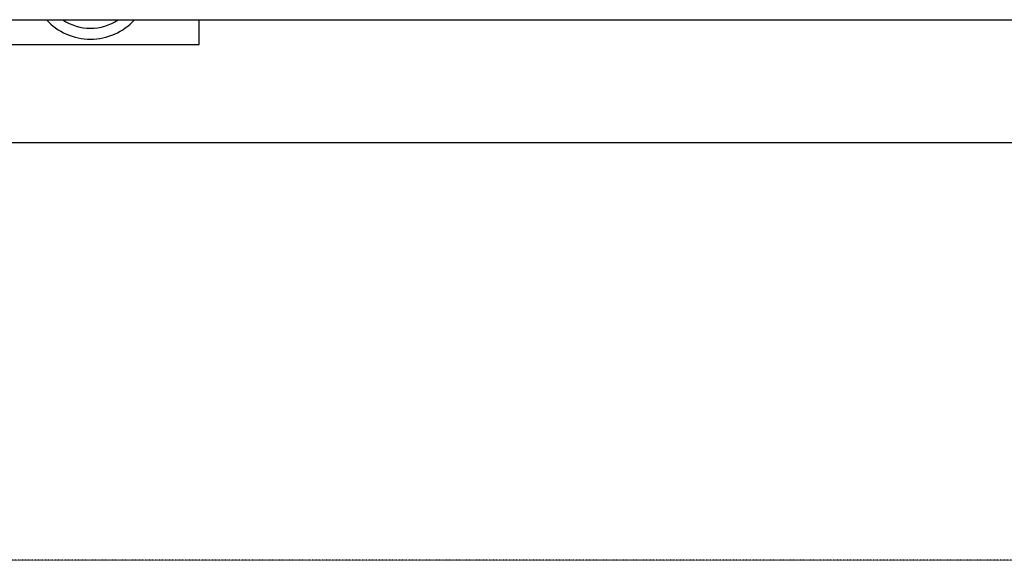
# Model space of a CAD drawing. Extents: x -90708 to 277869, y -117 to 207445.
# Tile 155 of 256: x -78769 to -78316, y 131148 to 131396. Entities that reach past the tile are written whole.
import ezdxf

# ---------------------------------------------------------------- set-up
doc = ezdxf.new("R2010")
doc.units = 0
doc.header["$MEASUREMENT"] = 0
doc.linetypes.add('DASHDOT', pattern=[1, 0.5, -0.25, 0, -0.25])
for name, color, linetype in [('ARQ - EQUIPO CONDENSADORA', 40, 'CONTINUOUS'), ('ARQ-DETALHES', 7, 'CONTINUOUS'), ('ARQ-GRELHAS', 30, 'CONTINUOUS'), ('ARQ-TEXTO4', 4, 'CONTINUOUS')]:
    doc.layers.add(name, color=color, linetype=linetype)

msp = doc.modelspace()

# ---------------------------------------------------------------- linework, layer by layer
at = {"layer": 'ARQ - EQUIPO CONDENSADORA', "linetype": 'Continuous'}
msp.add_line((-78864.034, 131396.348), (-77921.934, 131396.348), dxfattribs=at)
at = {"layer": 'ARQ-DETALHES'}
msp.add_line((-78915.583, 131339.898), (-75660.581, 131339.898), dxfattribs=at)
at = {"layer": 'ARQ-GRELHAS', "linetype": 'DASHDOT', "ltscale": 0.05}
msp.add_line((-74343.871, 131147.665), (-81856.871, 131147.665), dxfattribs=at)
at = {"layer": 'ARQ-TEXTO4'}
msp.add_line((-78686.534, 131384.898), (-78686.534, 131396.348), dxfattribs=at)
msp.add_lwpolyline([(-78786.534, 131396.348), (-78786.534, 131384.898), (-78686.534, 131384.898), (-78686.534, 131396.348)], dxfattribs=at)
for radius, start, end in [(27.5, 222.41886, 317.58114), (22.5, 235.53221, 304.46779)]:
    msp.add_arc((-78736.534, 131414.898), radius, start, end, dxfattribs=at)

doc.saveas('drawing.dxf')
